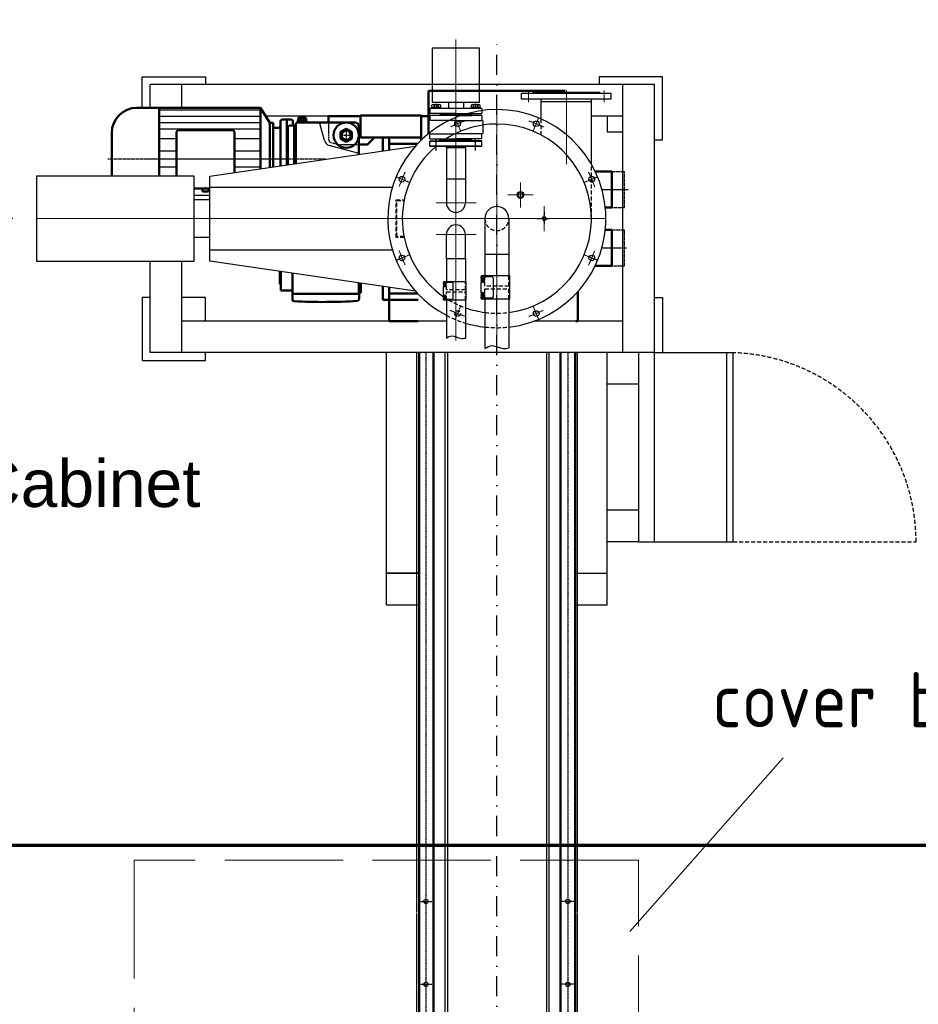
# Model space of a CAD drawing. Header units: millimetres. Extents: x 0 to 62175, y 0 to 44550.
# Tile 15 of 38: x 15644 to 18496, y 15105 to 18228. Entities that reach past the tile are written whole.
import ezdxf

# ---------------------------------------------------------------- set-up
doc = ezdxf.new("R2010")
doc.units = ezdxf.units.MM
for name, pattern in [('ACAD_ISO04W100', [30.5, 24, -3, 0.5, -3]), ('AM_DIN_F_W050', [6.25, 4.75, -1.5]), ('AM_DIN_G_W050', [13.75, 9.75, -1.5, 1, -1.5]), ('DOT', [0.25, 0, -0.25]), ('GEN3', [6.25, 5, -1.25]), ('MITTE', [2, 1.25, -0.25, 0.25, -0.25]), ('RS-1', [12, 1.5, -1, 3, -1, 3, -1, 1.5]), ('RS-2', [14, 5, -1, 0, -1, 5, -1, 0, -1]), ('STRICHLINIE', [19.05, 12.7, -6.35]), ('STRICHPUNKT', [25.4, 12.7, -6.35, 0, -6.35])]:
    doc.linetypes.add(name, pattern=pattern)
for name, color, linetype, lineweight in [('AM_0', 7, 'Continuous', 50), ('AM_3', 6, 'AM_DIN_F_W050', 25), ('AM_4', 3, 'Continuous', 25), ('AM_7', 4, 'AM_DIN_G_W050', 25), ('mit', 6, 'MITTE', 20), ('Schott', 1, 'Continuous', 70), ('verd', 2, 'STRICHLINIE', 25)]:
    doc.layers.add(name, color=color, linetype=linetype, lineweight=lineweight)
for name, color, linetype in [('Bemaßung', 3, 'Continuous'), ('Filter', 7, 'Continuous'), ('Flansch', 7, 'Continuous'), ('LINIE-05', 5, 'Continuous'), ('MC_24_3_025', 3, 'ACAD_ISO04W100'), ('MC_2_2_025', 2, 'Continuous'), ('MC_2_7_050', 7, 'Continuous'), ('MITTE', 4, 'STRICHPUNKT'), ('MITTEL', 1, 'RS-2'), ('PROCESSING UNIT', 7, 'Continuous'), ('Text', 3, 'Continuous'), ('um', 7, 'Continuous'), ('Vacuum', 7, 'Continuous'), ('VERDECKT', 150, 'RS-1')]:
    doc.layers.add(name, color=color, linetype=linetype)
doc.styles.add('DIN', font='Din.shx')
doc.styles.get("Standard").update_dxf_attribs({"font": 'ISOCP.SHX'})
doc.dimstyles.new('M1_75', dxfattribs={"dimscale": 75, "dimtxt": 3, "dimasz": 3, "dimexe": 1, "dimexo": 1, "dimgap": 1, "dimtad": 1, "dimdec": 0, "dimzin": 0, "dimdsep": 46, "dimtxsty": 'DIN', "dimcen": 3, "dimclrd": 256, "dimclre": 256, "dimclrt": 2, "dimadec": 0, "dimazin": 0, "dimtfac": 1, "dimtdec": 0, "dimtmove": 0, "dimatfit": 3, "dimfxl": 0, "dimtvp": 1.4, "dimtolj": 1, "dimtzin": 0, "dimlwd": -1, "dimlwe": -1, "dimarcsym": 0})

# ---------------------------------------------------------------- blocks, each defined once
blk = doc.blocks.new('o1_27_b')
at = {"layer": 'MC_24_3_025'}
for q in [(-7.62, 0), (0, 7.62), (7.62, 0), (0, -7.62)]:
    blk.add_line((0, 0), q, dxfattribs=at)
at = {"layer": 'MC_2_2_025'}
blk.add_arc((0, 0), 6.35, 260, 170, dxfattribs=at)
at = {"layer": 'MC_2_7_050'}
blk.add_circle((0, 0), 5.3, dxfattribs=at)
blk = doc.blocks.new('Rohrschelle-DN65')
at = {"layer": 'mit'}
for p, q in [((-25.6, 45.1), (-12.5, 45.1)), ((-19.1, 49.5), (-19.1, 38.6)), ((20.7, 45.1), (33.8, 45.1)), ((27.2, 49.5), (27.2, 38.6))]:
    blk.add_line(p, q, dxfattribs=at)
at = {"layer": 'um'}
for p, q in [((-32.7, -40.8), (-32.7, 49.5)), ((-30, 49.5), (-32.7, 49.5)), ((-30, 40.8), (-32.7, 40.8)), ((-30, 16.3), (-30, 50.6)), ((-25.6, 50.6), (-30, 50.6)), ((-25.6, 45.1), (-25.6, 50.6)), ((-12.5, 49.5), (-25.6, 49.5)), ((-14.2, 40.8), (-23.9, 40.8)), ((-21.2, 46.4), (-19.1, 47.6)), ((-21.2, 43.9), (-21.2, 46.4)), ((-21.2, 43.9), (-19.1, 42.6)), ((-19.1, 47.6), (-16.9, 46.4)), ((-19.1, 42.6), (-16.9, 43.9)), ((-16.9, 43.9), (-16.9, 46.4)), ((20.7, 50.6), (-12.5, 50.6)), ((-12.5, 45.1), (-12.5, 50.6)), ((20.7, 45.1), (20.7, 50.6)), ((33.8, 49.5), (20.7, 49.5)), ((32.1, 40.8), (22.4, 40.8)), ((25.1, 46.4), (27.2, 47.6)), ((25.1, 43.9), (25.1, 46.4)), ((25.1, 43.9), (27.2, 42.6)), ((27.2, 47.6), (29.4, 46.4)), ((27.2, 42.6), (29.4, 43.9)), ((29.4, 43.9), (29.4, 46.4)), ((33.8, 45.1), (33.8, 50.6)), ((38.1, 50.6), (33.8, 50.6)), ((38.1, 16.3), (38.1, 50.6)), ((40.9, 49.5), (38.1, 49.5)), ((40.9, 40.8), (38.1, 40.8)), ((40.9, -40.8), (40.9, 49.5)), ((-24.5, 10.9), (32.7, 10.9)), ((-32.7, -40.8), (40.9, -40.8))]:
    blk.add_line(p, q, dxfattribs=at)
for centre in [(-19.1, 45.1), (27.2, 45.1)]:
    blk.add_circle(centre, 4.36, dxfattribs=at)
for centre, radius, start, end in [((-19.1, 45.1), 6.54, 180, 0), ((27.2, 45.1), 6.54, 180, 0), ((-24.5, 16.3), 5.45, 180, 270), ((32.7, 16.3), 5.45, 270, 0)]:
    blk.add_arc(centre, radius, start, end, dxfattribs=at)
at = {"layer": 'verd'}
for p, q in [((-32.7, 38), (0, 38)), ((0, 38), (0, -38)), ((8.2, -38), (8.2, 38)), ((8.2, 38), (40.9, 38)), ((-32.7, -38), (0, -38)), ((8.2, -38), (40.9, -38))]:
    blk.add_line(p, q, dxfattribs=at)
blk = doc.blocks.new('Rohrschelle-DN50')
at = {"layer": 'mit'}
for p, q in [((-20.3, 35.8), (-9.9, 35.8)), ((-15.1, 39.2), (-15.1, 30.6)), ((16.4, 35.8), (26.8, 35.8)), ((21.6, 39.2), (21.6, 30.6))]:
    blk.add_line(p, q, dxfattribs=at)
at = {"layer": 'um'}
for p, q in [((-25.9, -32.3), (-25.9, 39.2)), ((-23.7, 39.2), (-25.9, 39.2)), ((-23.7, 32.3), (-25.9, 32.3)), ((-23.7, 12.9), (-23.7, 40.1)), ((-20.3, 40.1), (-23.7, 40.1)), ((-20.3, 35.8), (-20.3, 40.1)), ((-9.9, 39.2), (-20.3, 39.2)), ((-11.2, 32.3), (-19, 32.3)), ((-16.8, 36.8), (-15.1, 37.8)), ((-16.8, 34.8), (-16.8, 36.8)), ((-16.8, 34.8), (-15.1, 33.8)), ((-15.1, 37.8), (-13.4, 36.8)), ((-15.1, 33.8), (-13.4, 34.8)), ((-13.4, 34.8), (-13.4, 36.8)), ((16.4, 40.1), (-9.9, 40.1)), ((-9.9, 35.8), (-9.9, 40.1)), ((16.4, 35.8), (16.4, 40.1)), ((26.8, 39.2), (16.4, 39.2)), ((25.4, 32.3), (17.7, 32.3)), ((19.9, 36.8), (21.6, 37.8)), ((19.9, 34.8), (19.9, 36.8)), ((19.9, 34.8), (21.6, 33.8)), ((21.6, 37.8), (23.3, 36.8)), ((21.6, 33.8), (23.3, 34.8)), ((23.3, 34.8), (23.3, 36.8)), ((26.8, 35.8), (26.8, 40.1)), ((30.2, 40.1), (26.8, 40.1)), ((30.2, 12.9), (30.2, 40.1)), ((32.4, 39.2), (30.2, 39.2)), ((32.4, 32.3), (30.2, 32.3)), ((32.4, -32.3), (32.4, 39.2)), ((-19.4, 8.6), (25.9, 8.6)), ((-25.9, -32.3), (32.4, -32.3))]:
    blk.add_line(p, q, dxfattribs=at)
for centre in [(-15.1, 35.8), (21.6, 35.8)]:
    blk.add_circle(centre, 3.45, dxfattribs=at)
for centre, radius, start, end in [((-15.1, 35.8), 5.18, 180, 0), ((21.6, 35.8), 5.18, 180, 0), ((-19.4, 12.9), 4.32, 180, 270), ((25.9, 12.9), 4.32, 270, 0)]:
    blk.add_arc(centre, radius, start, end, dxfattribs=at)
at = {"layer": 'verd'}
for p, q in [((-25.9, 30.1), (0, 30.1)), ((0, 30.1), (0, -30.1)), ((6.5, 30.1), (32.4, 30.1)), ((6.5, -30.1), (6.5, 30.1)), ((-25.9, -30.1), (0, -30.1)), ((6.5, -30.1), (32.4, -30.1))]:
    blk.add_line(p, q, dxfattribs=at)
blk = doc.blocks.new('Separator-TV')
at = {"layer": 'Flansch'}
for p, q in [((230, 212.5), (246, 212.5)), ((230, 212.5), (230, 130)), ((246, 212.5), (246, 130)), ((246, 212.5), (246, 130)), ((246, 181), (246, 79)), ((246, 181), (246, 79)), ((230, 47.5), (230, 130)), ((246, 47.5), (246, 130)), ((246, 47.5), (246, 130)), ((225, 99.8), (230, 99.8)), ((246, 79), (249, 79)), ((230, 47.5), (246, 47.5))]:
    blk.add_line(p, q, dxfattribs=at)
at = {"layer": 'mit'}
for p, q in [((0, -346), (0, 346)), ((-114.8, 277.2), (-132.4, 319.7)), ((114.8, 277.2), (132.4, 319.7)), ((-50, 66), (-50, 192.4)), ((50, 66), (50, 192.4)), ((265.1, 130), (-387, 130)), ((-277.2, 114.8), (-319.7, 132.4)), ((277.2, 114.8), (319.7, 132.4)), ((-429.6, 0), (346, 0)), ((75, -35), (75, -115)), ((115, -75), (35, -75)), ((-277.2, -114.8), (-319.7, -132.4)), ((277.2, -114.8), (319.7, -132.4)), ((369, -100.5), (407, -100.5)), ((-40, -150), (40, -150)), ((172.4, -220.5), (407, -220.5)), ((-114.8, -277.2), (-132.4, -319.7)), ((114.8, -277.2), (132.4, -319.7)), ((369, -340.5), (407, -340.5))]:
    blk.add_line(p, q, dxfattribs=at)
for start, end in [(108.0441, 116.826), (63.0441, 71.826), (153.0441, 161.826), (18.0441, 26.826), (198.0441, 206.826), (333.0441, 341.826), (243.0441, 251.826), (288.0441, 296.826)]:
    blk.add_arc((0, 0), 326, start, end, dxfattribs=at)
at = {"layer": 'MITTE', "ltscale": 3}
for p, q in [((216.5, 192.5), (259.5, 192.5)), ((216.5, 67.5), (259.5, 67.5))]:
    blk.add_line(p, q, dxfattribs=at)
at = {"layer": 'MITTE'}
for p, q in [((23, -150), (-23, -150)), ((0, -127), (0, -173))]:
    blk.add_line(p, q, dxfattribs=at)
at = {"layer": 'um'}
for p, q in [((230, 212.5), (246, 212.5)), ((230, 212.5), (246, 212.5)), ((230, 47.5), (230, 212.5)), ((230, 212.5), (230, 47.5)), ((246, 47.5), (246, 212.5)), ((246, 212.5), (246, 47.5)), ((-258.4, 160.1), (-378.7, 160.1)), ((-126, 160.1), (-200.1, 160.1)), ((-126, 160.1), (-126, 99.8)), ((-126, 160.1), (-50, 160.1)), ((226, 160.1), (50, 160.1)), ((126, 160.1), (126, 99.8)), ((226, 160.1), (230, 160.1)), ((226, 160.1), (226, 99.8)), ((246, 181), (249, 181)), ((249, 181), (249, 130)), ((249, 79), (249, 130)), ((-258.4, 99.8), (-378.7, 99.8)), ((-126, 99.8), (-200.1, 99.8)), ((-126, 99.8), (-50, 99.8)), ((225, 99.8), (50, 99.8)), ((226, 99.8), (230, 99.8)), ((249, 79), (246, 79)), ((-255, 38), (-411.6, 38)), ((0, 38), (-181.5, 38)), ((-114.2, -38), (-114.2, 38)), ((230, 47.5), (246, 47.5)), ((230, 47.5), (246, 47.5)), ((-255, -38), (-409.6, -38)), ((0, -38), (-181.5, -38)), ((379, -78), (397, -78)), ((379, -363), (379, -78)), ((397, -363), (397, -78)), ((400, -114.5), (397, -114.5)), ((400, -326.5), (400, -114.5)), ((316, -141), (379, -141)), ((370, -300), (370, -141)), ((172.4, -300), (379, -300)), ((400, -326.5), (397, -326.5)), ((379, -363), (397, -363))]:
    blk.add_line(p, q, dxfattribs=at)
for centre, radius in [((-124.8, 301.2), 9), ((124.8, 301.2), 9), ((301.2, 124.8), 9), ((75, -75), 10.7), ((75, -75), 7.65), ((-301.2, -124.8), 9), ((301.2, -124.8), 9), ((-124.8, -301.2), 9), ((124.8, -301.2), 9)]:
    blk.add_circle(centre, radius, dxfattribs=at)
for centre, radius, start, end in [((0, 0), 346, 0, 152.4281), ((0, 0), 300, 40.2411, 145.6638), ((-50, 130), 30.1, 270, 90), ((50, 130), 30.1, 90, 270), ((0, 0), 300, 0, 34.2422), ((0, 0), 346, 163.2268, 173.6864), ((0, 0), 300, 160.5592, 172.7134), ((0, 0), 38.1, 270, 90), ((0, 0), 346, 186.3136, 0), ((0, 0), 300, 187.2866, 0)]:
    blk.add_arc(centre, radius, start, end, dxfattribs=at)
for points in [[(-378.7, 160.1), (-372.3, 142.6), (-379.7, 115), (-378.7, 99.8)], [(-411.6, 38), (-402.9, 14.8), (-412.1, -20.1), (-409.6, -38)]]:
    blk.add_spline(points, degree=3, dxfattribs=at)
at = {"layer": 'verd'}
for p, q in [((-60, 293.9), (-60, 320)), ((-60, 320), (60, 320)), ((-57, 293.9), (-57, 317)), ((-57, 317), (57, 317)), ((57, 317), (57, 293.9)), ((60, 320), (60, 293.9)), ((-10, -150), (10, -150)), ((264.8, -141), (316, -141)), ((0, -300), (172.4, -300))]:
    blk.add_line(p, q, dxfattribs=at)
blk.add_circle((-301.2, 124.8), 9, dxfattribs=at)
for radius, start, end in [(346, 152.4281, 163.2268), (300, 145.6638, 160.5592), (346, 173.6864, 186.3136), (300, 172.7134, 187.2866), (38, 90, 270)]:
    blk.add_arc((0, 0), radius, start, end, dxfattribs=at)
at = {"xscale": -1, "rotation": 180}
blk.add_blockref('o1_27_b', (0, -150), dxfattribs=at)
at = {"layer": 'um'}
for name, p in [('Rohrschelle-DN50', (-232.5, 130)), ('Rohrschelle-DN65', (-222.3, 0))]:
    blk.add_blockref(name, p, dxfattribs=at)
blk = doc.blocks.new('1700-PU-TV')
at = {"layer": 'AM_0'}
for p, q in [((271.5, 1222), (135, 1222)), ((351.5, 750), (351.5, 1142)), ((351.5, 1072), (135, 1072)), ((271, 1017), (135, 1017)), ((281, 842), (281, 1007)), ((96, 911), (96, 961)), ((86, 914.5), (86, 934.5)), ((86, 934.5), (96, 934.5)), ((96, 914.5), (86, 914.5)), ((146.5, 832), (271, 832)), ((351.5, 750), (158.4, 750)), ((303.5, 720), (351.5, 750)), ((162.8, 720), (303.5, 720)), ((303.5, 710), (303.5, 720)), ((-207.5, 685), (-207.5, 689)), ((-207.5, 689), (-167.3, 689)), ((164.3, 710), (303.5, 710)), ((288.5, 693), (288.5, 704)), ((-228.5, 653), (-228.5, 685)), ((-228.5, 685), (-167.9, 685)), ((167.6, 687), (308, 687)), ((170.5, 667), (314, 667)), ((170.5, 667), (314, 667)), ((171.1, 663), (290, 663)), ((295, 647), (295, 658)), ((314, 667), (314, 681)), ((314, 652), (314, 667)), ((-256.3, 649), (-233.5, 649)), ((-238.5, 437), (-238.5, 649)), ((-233.5, 648), (-233.5, 649)), ((-233.5, 648), (-173.3, 648)), ((174, 643), (295, 643)), ((174.7, 638), (299.5, 638)), ((295, 643), (295, 647)), ((300.3, 647), (309, 647)), ((304.5, 450), (304.5, 633)), ((304.5, 603.5), (304.5, 632.5)), ((306.5, 632.5), (304.5, 632.5)), ((306.5, 632.5), (306.5, 603.5)), ((309.5, 632.5), (306.5, 632.5)), ((310.5, 604.5), (310.5, 631.5)), ((310.5, 630.7), (317.5, 630.7)), ((319.5, 618), (319.5, 627.5)), ((306.5, 603.5), (304.5, 603.5)), ((309.5, 603.5), (306.5, 603.5)), ((310.5, 624.4), (317.5, 624.4)), ((310.5, 611.6), (317.5, 611.6)), ((310.5, 605.3), (317.5, 605.3)), ((319.5, 608.5), (319.5, 618)), ((325.5, 534), (304.5, 534)), ((325.5, 534), (325.5, 433)), ((254.1, 496), (243.7, 478)), ((243.7, 478), (254.1, 460)), ((274.9, 496), (254.1, 496)), ((285.3, 478), (274.9, 496)), ((274.9, 460), (285.3, 478)), ((-238.5, 438), (-203.9, 438)), ((203.9, 438), (292.5, 438)), ((235.5, 438), (235.5, 410)), ((254.1, 460), (274.9, 460)), ((-255.1, 437), (-238.5, 437)), ((-235.5, 432), (-235.5, 434.1)), ((-235.5, 432), (-204.7, 432)), ((235.5, 410), (257.5, 388)), ((257.5, 433), (257.5, 240)), ((327.5, 433), (257.5, 433)), ((327.5, 433), (327.5, 240)), ((-215, 361.5), (-257.5, 361.5)), ((-257.5, 361.5), (-257.5, 250)), ((257.5, 361.5), (215, 361.5)), ((257.5, 361.5), (257.5, 240)), ((-217.9, 341.5), (-325, 341.5)), ((-237.5, 341.5), (-237.5, 251.6)), ((257.5, 341.5), (217.9, 341.5)), ((237.5, 341.5), (237.5, 251.6)), ((327.5, 240), (249.2, 240)), ((325, 240), (325, 216.5)), ((269.9, 216.5), (325, 216.5)), ((325, 216.5), (405, 216.5)), ((405, 216.5), (405, -216.5)), ((-325, -250), (-325, -256.5)), ((-232.2, -256.5), (-325, -256.5)), ((-149.5, -312), (-149.5, -359.5)), ((149.5, -312), (149.5, -359.5)), ((-149.5, -364.5), (-149.5, -359.5)), ((-35.5, -364.5), (-149.5, -364.5)), ((-35.5, -344.2), (-35.5, -359.5)), ((-35.5, -359.5), (-35.5, -364.5)), ((35.5, -344.2), (35.5, -359.5)), ((35.5, -364.5), (35.5, -359.5)), ((149.5, -364.5), (35.5, -364.5)), ((149.5, -359.5), (149.5, -364.5))]:
    blk.add_line(p, q, dxfattribs=at)
at = {"layer": 'AM_0', "linetype": 'DOT'}
blk.add_line((82.2, 924.5), (102.2, 924.5), dxfattribs=at)
at = {"layer": 'AM_0'}
blk.add_lwpolyline([(-325, 250), (-325, 341.5)], dxfattribs=at)
for radius in [40, 15]:
    blk.add_circle((264.5, 478), radius, dxfattribs=at)
for centre, radius, start, end in [((271.5, 1142), 80, 0, 90), ((271, 1007), 10, 0, 90), ((271, 842), 10, 270, 0), ((294.5, 704), 6, 90, 180), ((294.5, 693), 6, 180, 270), ((290, 658), 5, 0, 90), ((308, 681), 6, 0, 90), ((1552.6, 553.8), 1817.1, 177.1753, 183.51), ((-256.3, 643), 6, 90, 177.1753), ((-233.5, 653), 5, 270, 0), ((299.9, 642), 5, 90, 168.6901), ((300, 643), 5, 180, 270), ((299.5, 633), 5, 0, 90), ((309, 652), 5, 270, 0), ((309.5, 631.5), 1, 0, 90), ((316, 627.5), 3.52, 295.5846, 64.4154), ((309.5, 604.5), 1, 270, 0), ((308.4, 618), 11.1, 325.0352, 34.9648), ((316, 608.5), 3.52, 295.5846, 64.4154), ((-255.1, 443), 6, 184.732, 270), ((-239.5, 434.1), 4, 0, 75.5225), ((292.5, 450), 12, 270, 0)]:
    blk.add_arc(centre, radius, start, end, dxfattribs=at)
at = {"layer": 'AM_3'}
for p, q in [((304.5, 534), (251.2, 534)), ((241.6, 526.6), (235.5, 504)), ((235.5, 504), (235.5, 438))]:
    blk.add_line(p, q, dxfattribs=at)
blk.add_arc((251.2, 524), 10, 90, 165, dxfattribs=at)
at = {"layer": 'AM_4'}
for p, q in [((163.5, 1017), (163.5, 1072)), ((213.5, 1017), (213.5, 1072)), ((253.5, 1017), (253.5, 1072)), ((283.5, 752), (283.5, 1072)), ((303.5, 752), (303.5, 1072)), ((323.5, 752), (323.5, 1072)), ((343.5, 752), (343.5, 1072)), ((73.5, 911), (73.5, 961)), ((73.5, 911), (73.5, 961)), ((93.5, 911), (93.5, 961)), ((163.5, 752), (163.5, 832)), ((213.5, 752), (213.5, 832)), ((253.5, 752), (253.5, 832)), ((208, 441.4), (232.2, 531.7)), ((247.8, 547.3), (301.6, 561.7))]:
    blk.add_line(p, q, dxfattribs=at)
for centre, radius, start, end in [((300.5, 565.6), 4, 285, 352.323), ((253.5, 526), 22, 105, 165), ((204.1, 442), 4, 270, 345)]:
    blk.add_arc(centre, radius, start, end, dxfattribs=at)
at = {"layer": 'AM_7'}
for p, q in [((188.5, 667), (188.5, 1234.1)), ((188.5, 666.5), (188.5, 1116.5)), ((188.5, 543.5), (188.5, 1088.3)), ((304.5, 618), (323.3, 618)), ((284.1, 478), (245.3, 478)), ((264.5, 497), (264.5, 457.8)), ((-92.5, -333.4), (-92.5, -411.5)), ((92.5, -333.4), (92.5, -416.9)), ((-149.5, -359.5), (-149.5, -404.5)), ((-35.5, -364.5), (-35.5, -404.5)), ((35.5, -359.5), (35.5, -404.5)), ((149.5, -364.5), (149.5, -404.5)), ((-149.5, -404.5), (-35.5, -404.5)), ((35.5, -404.5), (149.5, -404.5))]:
    blk.add_line(p, q, dxfattribs=at)
at = {"layer": 'Filter'}
for p, q in [((369, 153.9), (349, 153.9)), ((369, 106.1), (349, 106.1))]:
    blk.add_line(p, q, dxfattribs=at)
blk.add_lwpolyline([(369, 55), (541, 55), (541, 205), (369, 205)], close=True, dxfattribs=at)
at = {"layer": 'Flansch'}
for p, q in [((247, 181), (249.6, 181)), ((247, 181), (249.6, 181)), ((247, 79), (247, 181)), ((247, 79), (247, 181)), ((247, 47.5), (247, 130)), ((247, 47.5), (247, 130)), ((249.6, 79), (247, 79)), ((249.6, 79), (247, 79))]:
    blk.add_line(p, q, dxfattribs=at)
at = {"layer": 'LINIE-05'}
for p, q in [((-2203.9, 255), (-3493.9, 255)), ((-425, 255), (-2200.9, 255)), ((-2203.9, -255), (-3493.9, -255)), ((-425, -255), (-2200.9, -255))]:
    blk.add_line(p, q, dxfattribs=at)
for centre in [(-2428.9, 225), (-2165.8, 225), (-2428.9, -225), (-2165.8, -225)]:
    blk.add_circle(centre, 7, dxfattribs=at)
at = {"layer": 'mit'}
for p, q in [((0, 1461), (0, -346)), ((265.1, 130), (568, 130))]:
    blk.add_line(p, q, dxfattribs=at)
at = {"layer": 'MITTE', "ltscale": 5}
blk.add_line((-3992, 0), (572.8, 0), dxfattribs=at)
at = {"layer": 'MITTEL'}
for p, q in [((-425, 225), (-3500.9, 225)), ((-2428.9, 247), (-2428.9, 203)), ((-2165.8, 247), (-2165.8, 203)), ((-2428.9, -247), (-2428.9, -203)), ((-2165.8, -247), (-2165.8, -203)), ((-425, -225), (-3500.9, -225))]:
    blk.add_line(p, q, dxfattribs=at)
at = {"layer": 'um'}
for p, q in [((135, 1461), (-135, 1461)), ((-135, 1461), (-135, 961)), ((135, 961), (135, 1461)), ((-425, 0), (-425, 1100)), ((-425, 1100), (-135, 1100)), ((351.5, 1100), (425, 1100)), ((425, -500), (425, 1100)), ((-425, 1000), (-135, 1000)), ((-325, 160.1), (-325, 1000)), ((351.5, 1000), (425, 1000)), ((-135, 961), (135, 961)), ((-60, 911), (-60, 961)), ((60, 911), (60, 961)), ((-230, 258.5), (-135, 911)), ((-135, 911), (135, 911)), ((-100, 331.2), (-100, 911)), ((100, 911), (100, 331.2)), ((135, 911), (230, 258.5)), ((325, 534), (325, 733.4)), ((-1225, 350), (-425, 350)), ((-1225, 350), (-1225, 250)), ((-1125, 250), (-1125, 350)), ((-1125, 350), (-1125, 250)), ((325, 216.5), (325, 240)), ((253, 212.5), (269, 212.5)), ((253, 212.5), (253, 129.9)), ((270, 215.7), (269, 212.5)), ((269, 212.5), (269, 130)), ((310, 215.7), (270, 215.7)), ((311, 212.5), (310, 215.7)), ((327, 212.5), (311, 212.5)), ((311, 130), (311, 212.5)), ((327, 129.9), (327, 212.5)), ((349, 212.5), (333, 212.5)), ((333, 130), (333, 212.5)), ((349, 47.5), (349, 212.5)), ((349, 207.5), (352, 207.5)), ((349, 177.5), (349, 207.5)), ((364.5, 192.5), (349.5, 192.5)), ((352, 207.5), (352, 177.5)), ((352, 180.9), (352, 204.1)), ((352.4, 205.9), (361.1, 205.9)), ((352.4, 179.1), (352.4, 205.9)), ((361.1, 199.2), (352.4, 199.2)), ((352.4, 199.2), (361.1, 199.2)), ((362, 202.5), (362, 182.5)), ((247, 181), (253, 181)), ((250, 181), (247, 181)), ((249, 181), (249, 130)), ((251, 181), (251, 130)), ((333, 181), (327, 181)), ((329, 130), (329, 181)), ((329, 130), (329, 181)), ((331, 130), (331, 181)), ((352, 177.5), (349, 177.5)), ((361.1, 185.8), (352.4, 185.8)), ((352.4, 185.8), (361.1, 185.8)), ((352.4, 179.1), (352.4, 180.5)), ((361.1, 179.1), (352.4, 179.1)), ((249, 79), (249, 130)), ((251, 79), (251, 130)), ((253, 47.5), (253, 130.1)), ((269, 47.5), (269, 130)), ((311, 130), (311, 47.5)), ((327, 130.1), (327, 79)), ((329, 130), (329, 79)), ((331, 130), (331, 79)), ((333, 130), (333, 65)), ((247, 79), (253, 79)), ((250, 79), (247, 79)), ((333, 79), (327, 79)), ((327, 47.5), (327, 79)), ((333, 65), (333, 47.5)), ((349, 52.5), (349, 82.5)), ((349, 82.5), (352, 82.5)), ((364.5, 67.5), (349.5, 67.5)), ((352, 82.5), (352, 52.5)), ((352, 55.9), (352, 79.1)), ((352.4, 80.9), (361.1, 80.9)), ((352.4, 54.1), (352.4, 80.9)), ((361.1, 74.2), (352.4, 74.2)), ((352.4, 74.2), (361.1, 74.2)), ((362, 77.5), (362, 57.5)), ((253, 47.5), (269, 47.5)), ((270, 44.3), (269, 47.5)), ((310, 44.3), (270, 44.3)), ((311, 47.5), (310, 44.3)), ((327, 47.5), (311, 47.5)), ((340.2, 47.5), (333, 47.5)), ((349, 47.5), (340.2, 47.5)), ((352, 52.5), (349, 52.5)), ((361.1, 60.8), (352.4, 60.8)), ((352.4, 60.8), (361.1, 60.8)), ((352.4, 54.1), (352.4, 55.5)), ((361.1, 54.1), (352.4, 54.1)), ((-425, -500), (-425, 0)), ((-325, -400), (-325, -118.7)), ((-1225, -250), (-1225, -350)), ((-1125, -250), (-1125, -350)), ((325, -400), (325, -300)), ((-1225, -350), (-425, -350)), ((-1025, -450), (-1025, -350)), ((-925, -450), (-925, -350)), ((-525, -450), (-525, -350)), ((-425, -450), (-425, -350)), ((-425, -400), (425, -400)), ((-1025, -450), (-1025, -750)), ((-1025, -450), (-425, -450)), ((-1025, -500), (425, -500)), ((-425, -500), (-425, -750)), ((-1025, -730), (-425, -730)), ((-1025, -750), (-425, -750))]:
    blk.add_line(p, q, dxfattribs=at)
for points in [[(-250, 1100), (-250, 1125), (-450, 1125), (-450, 925), (-425, 925)], [(351.5, 1125), (450, 1125), (450, 925), (425, 925)], [(-325, 925), (-250, 925), (-250, 1000)], [(250, -500), (250, -525), (450, -525), (450, -325), (425, -325)], [(326.1, -525), (450, -525), (450, -325), (425, -325)], [(325, -350), (275, -350), (275, -400)], [(-326.1, -525), (-425, -525)], [(-250, -500), (-250, -525), (-400, -525)]]:
    blk.add_lwpolyline(points, dxfattribs=at)
for centre, radius, start, end in [((352.4, 204.1), 0.4, 90.0007, 180.005), ((355.3, 202.5), 6.69, 330.0002, 29.9998), ((336.6, 192.5), 25.4, 344.7386, 15.2614), ((352.4, 180.9), 0.4, 180.017, 269.983), ((355.3, 182.5), 6.69, 330.0002, 29.9998), ((352.4, 79.1), 0.4, 90.0007, 180.005), ((355.3, 77.5), 6.69, 330.0002, 29.9998), ((336.6, 67.5), 25.4, 344.7386, 15.2614), ((352.4, 55.9), 0.4, 180.017, 269.983), ((355.3, 57.5), 6.69, 330.0002, 29.9998)]:
    blk.add_arc(centre, radius, start, end, dxfattribs=at)
at = {"layer": 'verd'}
blk.add_line((-1025, -750), (-1025, -1330), dxfattribs=at)
blk.add_arc((-1025, -730), 600, 270, 358.0898, dxfattribs=at)
at = {"layer": 'VERDECKT'}
for p, q in [((-425, 249), (-3493.9, 249)), ((-425, 246), (-3493.9, 246)), ((-425, 203), (-3500.9, 203)), ((-425, 200), (-3500.9, 200)), ((-425, 165.2), (-3500.9, 165.2)), ((-425, 157.2), (-3500.9, 157.2)), ((-425, -157.2), (-3500.9, -157.2)), ((-425, -165.2), (-3500.9, -165.2)), ((-425, -200), (-3500.9, -200)), ((-425, -203), (-3500.9, -203)), ((-425, -246), (-3493.9, -246)), ((-425, -249), (-3493.9, -249))]:
    blk.add_line(p, q, dxfattribs=at)
at = {"layer": 'Vacuum'}
blk.add_blockref('Separator-TV', (0, 0), dxfattribs=at)
blk = doc.blocks.new('*D188')
at = {"layer": 'Bemaßung'}
for p, q in [((15622.4, 17596.9), (12800.1, 17596.9)), ((12875.1, 14184.2), (12875.1, 17371.9)), ((13214.6, 13959.2), (12800.1, 13959.2))]:
    blk.add_line(p, q, dxfattribs=at)
for points in [[(12837.6, 17371.9), (12912.6, 17371.9), (12875.1, 17596.9)], [(12837.6, 14184.2), (12912.6, 14184.2), (12875.1, 13959.2)]]:
    blk.add_solid(points, dxfattribs=at)
at = {"layer": 'Defpoints', "color": 0}
for p in [(12875.1, 17596.9), (15697.4, 17596.9), (13289.6, 13959.2)]:
    blk.add_point(p, dxfattribs=at)
at = {"layer": 'Bemaßung', "color": 2, "insert": (12687.6, 16238.5), "char_height": 225, "attachment_point": 5, "rotation": 90, "style": 'DIN'}
blk.add_mtext('\\A1;3638', dxfattribs=at)
blk = doc.blocks.new('*D244')
at = {"layer": 'Bemaßung'}
for p, q in [((8514.6, 15684.2), (8514.6, 20662.1)), ((20114.5, 18831), (20114.6, 20662.1)), ((8739.6, 20587.1), (19889.6, 20587.1)), ((20114.5, 15684.2), (20114.5, 18404.6))]:
    blk.add_line(p, q, dxfattribs=at)
for points in [[(8739.6, 20624.6), (8739.6, 20549.6), (8514.6, 20587.1)], [(19889.6, 20624.6), (19889.6, 20549.6), (20114.6, 20587.1)]]:
    blk.add_solid(points, dxfattribs=at)
at = {"layer": 'Defpoints', "color": 0}
for p in [(20114.6, 20587.1), (8514.6, 15609.2), (20114.5, 15609.2)]:
    blk.add_point(p, dxfattribs=at)
at = {"layer": 'Bemaßung', "color": 2, "insert": (14308.7, 20774.6), "char_height": 225, "attachment_point": 5, "rotation": 359.9997, "style": 'DIN'}
blk.add_mtext('\\A1;11600', dxfattribs=at)
blk = doc.blocks.new('*D236')
at = {"layer": 'Bemaßung'}
for p, q in [((14264.2, 15609.2), (12188.5, 15609.2)), ((12263.5, 14184.2), (12263.5, 15384.2)), ((16040.5, 13959.2), (12188.5, 13959.2))]:
    blk.add_line(p, q, dxfattribs=at)
for points in [[(12226, 15384.2), (12301, 15384.2), (12263.5, 15609.2)], [(12226, 14184.2), (12301, 14184.2), (12263.5, 13959.2)]]:
    blk.add_solid(points, dxfattribs=at)
at = {"layer": 'Defpoints', "color": 0}
for p in [(12263.5, 15609.2), (14339.2, 15609.2), (16115.5, 13959.2)]:
    blk.add_point(p, dxfattribs=at)
at = {"layer": 'Bemaßung', "color": 2, "insert": (12076, 14784.2), "char_height": 225, "attachment_point": 5, "rotation": 90, "style": 'DIN'}
blk.add_mtext('\\A1;1650', dxfattribs=at)

msp = doc.modelspace()

# ---------------------------------------------------------------- linework, layer by layer
at = {"layer": 'Bemaßung'}
msp.add_line((17579.836, 15335.735), (18067.275, 15886.987), dxfattribs=at)
at = {"layer": 'Schott'}
msp.add_line((11984.578, 15609.171), (20114.523, 15609.171), dxfattribs=at)
at = {"layer": 'Schott', "linetype": 'GEN3', "lineweight": 20, "ltscale": 75}
msp.add_lwpolyline([(16007.691, 13477.792), (17607.691, 13477.792), (17607.691, 15561.792), (16007.691, 15561.792)], close=True, dxfattribs=at)

# ---------------------------------------------------------------- block references
at = {"layer": 'PROCESSING UNIT', "rotation": 90}
msp.add_blockref('1700-PU-TV', (17158.365, 17596.938), dxfattribs=at)

# ---------------------------------------------------------------- texts
at = {"insert": (14762.385, 16832.256), "char_height": 150, "width": 3591.2679, "attachment_point": 1}
msp.add_mtext('{\\fArial|b0|i0|c0|p34;Control Cabinet}', dxfattribs=at)
at = {"layer": 'Text', "lineweight": 30}
msp.add_text('cover built by yard', height=175, dxfattribs=at).set_placement((17841.953, 15982.937))

# ---------------------------------------------------------------- dimensions: what is measured, and where the dimension line sits
at = {"layer": 'Bemaßung'}
for base, p1, p2, angle, picture, middle in [((20114.552, 20587.073), (8514.578, 15609.171), (20114.523, 15609.171), 179.999661, '*D244', (14308.685, 20587.107)), ((12875.051, 17596.938), (13289.552, 13959.171), (15697.365, 17596.938), 90, '*D188', (12875.051, 16238.472))]:
    dim = msp.add_linear_dim(base=base, p1=p1, p2=p2, angle=angle, dimstyle='M1_75', dxfattribs=at)
    dim.commit()
    dim.dimension.update_dxf_attribs({"geometry": picture, "text_midpoint": middle, "dimtype": 160})
dim = msp.add_linear_dim(base=(12263.512, 15609.171), p1=(16115.531, 13959.171), p2=(14339.154, 15609.171), angle=90, dimstyle='M1_75', dxfattribs=at)
dim.commit()
dim.dimension.update_dxf_attribs({"geometry": '*D236', "text_midpoint": (12076.012, 14784.171)})

doc.saveas('drawing.dxf')
